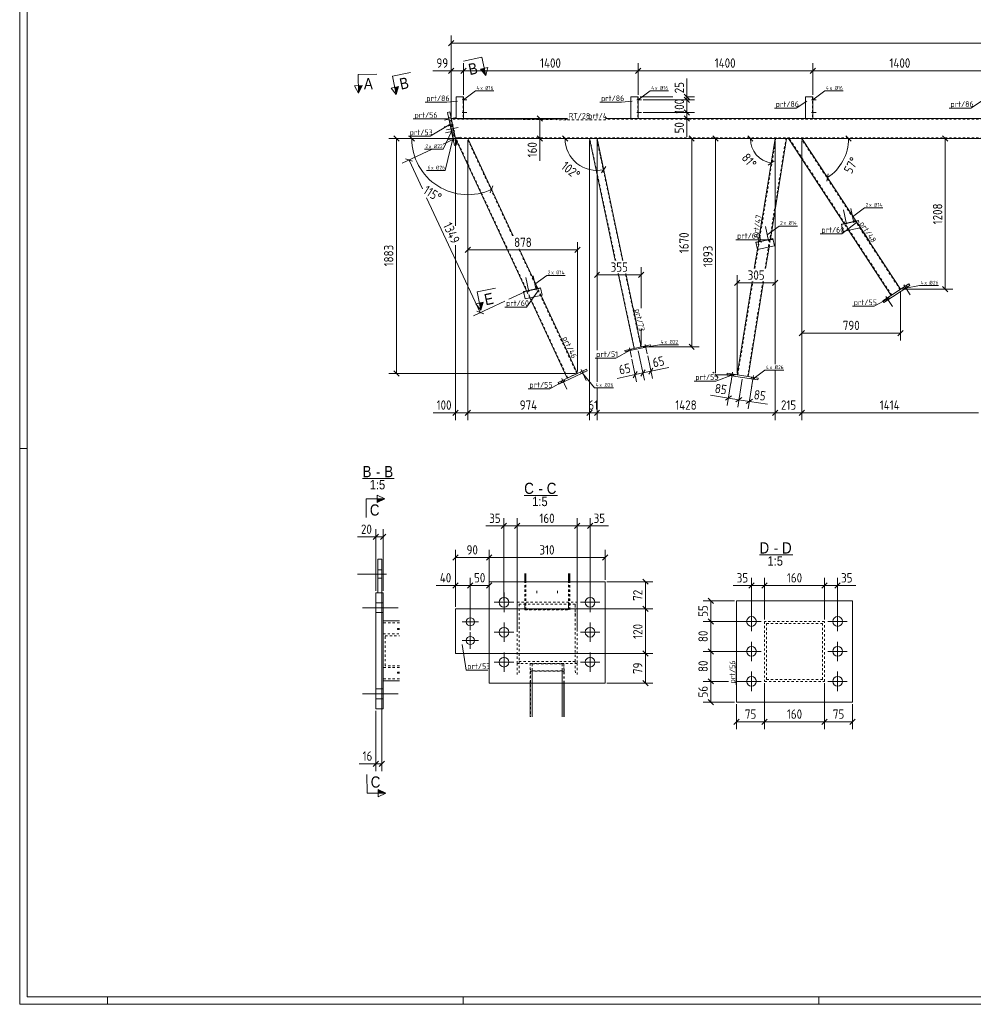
# Model space of a CAD drawing. Header units: millimetres. Extents: x 1 to 1188, y 1 to 840.
# Tile 1 of 6: x 1 to 511, y 1 to 527. Entities that reach past the tile are written whole.
import ezdxf

# ---------------------------------------------------------------- set-up
doc = ezdxf.new("R2010")
doc.units = ezdxf.units.MM
doc.header["$LTSCALE"] = 0.6
doc.linetypes.add('XKITLINE00', pattern=[0])
doc.linetypes.add('XKITLINE02', pattern=[4, 2, -2])
for name, color, linetype, lineweight in [('Bolt', 7, 'Continuous', 0), ('BoltMark', 3, 'Continuous', 0), ('DrawingSheet', 5, 'Continuous', 0), ('OtherObjectType', 1, 'Continuous', 0), ('Part', 2, 'Continuous', 0), ('PartMark', 3, 'Continuous', 0), ('Section', 6, 'Continuous', 0), ('Z-DIMENSIONS', 1, 'Continuous', 0)]:
    doc.layers.add(name, color=color, linetype=linetype, lineweight=lineweight)
doc.styles.add('ARIAL', font='ARIAL.TTF')
doc.styles.add('ISOCPEUR', font='ISOCPEUR.TTF')

msp = doc.modelspace()

# ---------------------------------------------------------------- hatches: boundary and pattern name
at = {"layer": 'Section'}
for points in [[(249.22, 501.23), (250.05, 497.32), (247.26, 500.82)], [(183.91, 491.93), (181.95, 487.91), (181.91, 491.91)], [(203.31, 491.47), (202.18, 487.15), (201.35, 491.06)], [(248.58, 376.25), (247.46, 371.92), (246.63, 375.83)], [(192.07, 271.16), (196.07, 271.17), (192.08, 269.16)], [(192.56, 115.79), (196.57, 113.81), (192.57, 113.79)]]:
    msp.add_hatch(color=6, dxfattribs=at).paths.add_polyline_path(points, flags=17)

# ---------------------------------------------------------------- linework, layer by layer
at = {"layer": 'Bolt', "color": 3, "linetype": 'XKITLINE00', "lineweight": 0}
for p, q in [((237.45, 484.32), (239.82, 484.32)), ((237.45, 484.32), (239.82, 484.32)), ((237.95, 484.85), (238.15, 484.85)), ((237.95, 484.85), (238.15, 484.85)), ((330.79, 484.32), (333.15, 484.32)), ((330.79, 484.32), (333.15, 484.32)), ((331.29, 484.85), (331.49, 484.85)), ((331.29, 484.85), (331.49, 484.85)), ((424.12, 484.32), (426.49, 484.32)), ((424.12, 484.32), (426.49, 484.32)), ((424.62, 484.85), (424.82, 484.85)), ((424.62, 484.85), (424.82, 484.85)), ((237.95, 483.79), (238.15, 483.79)), ((237.95, 483.79), (238.15, 483.79)), ((331.29, 483.79), (331.49, 483.79)), ((331.29, 483.79), (331.49, 483.79)), ((424.62, 483.79), (424.82, 483.79)), ((424.62, 483.79), (424.82, 483.79)), ((227.97, 473.54), (234.16, 474.86)), ((227.97, 473.54), (234.16, 474.86)), ((230.07, 474.88), (231.37, 475.15)), ((230.07, 474.88), (231.37, 475.15)), ((237.45, 477.65), (239.82, 477.65)), ((237.45, 477.65), (239.82, 477.65)), ((237.95, 478.19), (238.15, 478.19)), ((237.95, 478.19), (238.15, 478.19)), ((237.95, 477.12), (238.15, 477.12)), ((237.95, 477.12), (238.15, 477.12)), ((330.79, 477.65), (333.15, 477.65)), ((330.79, 477.65), (333.15, 477.65)), ((331.29, 478.19), (331.49, 478.19)), ((331.29, 478.19), (331.49, 478.19)), ((331.29, 477.12), (331.49, 477.12)), ((331.29, 477.12), (331.49, 477.12)), ((424.12, 477.65), (426.49, 477.65)), ((424.12, 477.65), (426.49, 477.65)), ((424.62, 478.19), (424.82, 478.19)), ((424.62, 478.19), (424.82, 478.19)), ((424.62, 477.12), (424.82, 477.12)), ((424.62, 477.12), (424.82, 477.12)), ((232.83, 471.02), (227.78, 469.94)), ((229.08, 468.33), (235.27, 469.64)), ((229.08, 468.33), (235.27, 469.64)), ((230.43, 473.18), (231.73, 473.46)), ((230.43, 473.18), (231.73, 473.46)), ((231.18, 469.66), (232.48, 469.94)), ((231.18, 469.66), (232.48, 469.94)), ((231.86, 471.56), (231.21, 471.42)), ((232.17, 470.12), (231.52, 469.99)), ((233.52, 467.75), (228.47, 466.68)), ((230.19, 463.11), (236.38, 464.43)), ((230.19, 463.11), (236.38, 464.43)), ((231.54, 467.96), (232.84, 468.24)), ((231.54, 467.96), (232.84, 468.24)), ((232.56, 468.3), (231.9, 468.16)), ((232.86, 466.86), (232.21, 466.73)), ((232.29, 464.44), (233.59, 464.72)), ((232.29, 464.44), (233.59, 464.72)), ((232.65, 462.75), (233.95, 463.02)), ((232.65, 462.75), (233.95, 463.02)), ((446.71, 418.67), (445.08, 426.33)), ((442.8, 417.84), (441.17, 425.5)), ((401.02, 408.96), (399.39, 416.62)), ((442.24, 418.23), (442.2, 418.42)), ((443.15, 418.42), (443.11, 418.62)), ((446.15, 419.06), (446.11, 419.26)), ((447.07, 419.25), (447.02, 419.45)), ((397.11, 408.12), (396.26, 412.11)), ((396.55, 408.52), (396.51, 408.71)), ((397.46, 408.71), (397.42, 408.91)), ((400.46, 409.35), (400.42, 409.54)), ((401.37, 409.54), (401.33, 409.74)), ((272.98, 381.74), (271.35, 389.4)), ((276.89, 382.57), (275.26, 390.23)), ((473.33, 385.42), (476.8, 380.12)), ((473.33, 385.42), (476.8, 380.12)), ((474.6, 385.06), (475.15, 384.22)), ((474.6, 385.06), (475.15, 384.22)), ((272.42, 382.13), (272.37, 382.33)), ((273.33, 382.33), (273.29, 382.52)), ((276.33, 382.96), (276.29, 383.16)), ((277.24, 383.16), (277.2, 383.35)), ((463.85, 379.22), (467.31, 373.92)), ((463.85, 379.22), (467.31, 373.92)), ((465.12, 378.85), (465.67, 378.02)), ((465.12, 378.85), (465.67, 378.02)), ((473.15, 384.11), (473.7, 383.27)), ((473.15, 384.11), (473.7, 383.27)), ((463.67, 377.91), (464.22, 377.07)), ((463.67, 377.91), (464.22, 377.07)), ((334.69, 352.64), (334.83, 351.98)), ((334.69, 352.64), (334.83, 351.98)), ((335.24, 353.6), (336.31, 348.55)), ((335.24, 353.6), (336.31, 348.55)), ((336.13, 352.94), (336.27, 352.29)), ((336.13, 352.94), (336.27, 352.29)), ((326.22, 350.83), (326.35, 350.18)), ((326.22, 350.83), (326.35, 350.18)), ((326.76, 351.8), (327.83, 346.75)), ((326.76, 351.8), (327.83, 346.75)), ((327.65, 351.14), (327.79, 350.49)), ((327.65, 351.14), (327.79, 350.49)), ((300.58, 338.91), (301.01, 338)), ((300.58, 338.91), (301.01, 338)), ((300.95, 340.18), (303.62, 334.44)), ((300.95, 340.18), (303.62, 334.44)), ((302.16, 339.64), (302.58, 338.74)), ((302.16, 339.64), (302.58, 338.74)), ((380.86, 338), (380.7, 337.02)), ((380.86, 338), (380.7, 337.02)), ((381.88, 338.85), (380.87, 332.6)), ((381.88, 338.85), (380.87, 332.6)), ((382.57, 337.73), (382.41, 336.74)), ((382.57, 337.73), (382.41, 336.74)), ((393.07, 337.05), (392.06, 330.8)), ((393.07, 337.05), (392.06, 330.8)), ((290.31, 334.12), (290.73, 333.22)), ((290.31, 334.12), (290.73, 333.22)), ((290.68, 335.39), (293.35, 329.65)), ((290.68, 335.39), (293.35, 329.65)), ((291.88, 334.85), (292.31, 333.95)), ((291.88, 334.85), (292.31, 333.95)), ((392.05, 336.2), (391.89, 335.22)), ((392.05, 336.2), (391.89, 335.22)), ((393.76, 335.93), (393.6, 334.94)), ((393.76, 335.93), (393.6, 334.94)), ((194.43, 233.12), (192.43, 233.12)), ((194.43, 233.12), (192.43, 233.12)), ((196.93, 230.92), (181.43, 230.92)), ((196.93, 230.92), (181.43, 230.92)), ((194.43, 228.72), (192.43, 228.72)), ((194.43, 228.72), (192.43, 228.72)), ((259.77, 210.65), (259.77, 221.05)), ((305.77, 210.65), (305.77, 221.05)), ((264.97, 215.85), (254.57, 215.85)), ((310.97, 215.85), (300.57, 215.85)), ((184.23, 212.92), (203.23, 212.92)), ((184.23, 212.92), (203.23, 212.92)), ((184.23, 212.92), (203.23, 212.92)), ((191.23, 215.52), (195.23, 215.52)), ((191.23, 215.52), (195.23, 215.52)), ((191.23, 215.52), (195.23, 215.52)), ((391.99, 200.39), (391.99, 210.79)), ((437.99, 200.39), (437.99, 210.79)), ((191.23, 210.32), (195.23, 210.32)), ((191.23, 210.32), (195.23, 210.32)), ((191.23, 210.32), (195.23, 210.32)), ((237.37, 205.4), (246.17, 205.4)), ((241.77, 209.8), (241.77, 201)), ((397.19, 205.59), (386.79, 205.59)), ((443.19, 205.59), (432.79, 205.59)), ((259.77, 194.65), (259.77, 205.05)), ((305.77, 194.65), (305.77, 205.05)), ((237.37, 195.4), (246.17, 195.4)), ((241.77, 199.8), (241.77, 191)), ((264.97, 199.85), (254.57, 199.85)), ((310.97, 199.85), (300.57, 199.85)), ((391.99, 184.39), (391.99, 194.79)), ((437.99, 184.39), (437.99, 194.79)), ((397.19, 189.59), (386.79, 189.59)), ((443.19, 189.59), (432.79, 189.59)), ((259.77, 178.65), (259.77, 189.05)), ((305.77, 178.65), (305.77, 189.05)), ((264.97, 183.85), (254.57, 183.85)), ((310.97, 183.85), (300.57, 183.85)), ((391.99, 168.39), (391.99, 178.79)), ((437.99, 168.39), (437.99, 178.79)), ((191.23, 169.52), (195.23, 169.52)), ((191.23, 169.52), (195.23, 169.52)), ((191.23, 169.52), (195.23, 169.52)), ((397.19, 173.59), (386.79, 173.59)), ((443.19, 173.59), (432.79, 173.59)), ((184.23, 166.92), (203.23, 166.92)), ((184.23, 166.92), (203.23, 166.92)), ((184.23, 166.92), (203.23, 166.92)), ((191.23, 164.32), (195.23, 164.32)), ((191.23, 164.32), (195.23, 164.32)), ((191.23, 164.32), (195.23, 164.32))]:
    msp.add_line(p, q, dxfattribs=at)
at = {"layer": 'Bolt', "color": 3, "linetype": 'XKITLINE02', "lineweight": 0}
for p, q in [((277.35, 221.99), (277.37, 220.52)), ((288.35, 221.99), (288.37, 220.52))]:
    msp.add_line(p, q, dxfattribs=at)
at = {"layer": 'Bolt', "color": 3, "linetype": 'XKITLINE00', "lineweight": 0}
for centre, radius in [((259.77, 215.85), 2.6), ((305.77, 215.85), 2.6), ((241.78, 205.4), 2.2), ((391.99, 205.59), 2.6), ((437.99, 205.59), 2.6), ((259.77, 199.85), 2.6), ((305.77, 199.85), 2.6), ((241.78, 195.4), 2.2), ((391.99, 189.59), 2.6), ((437.99, 189.59), 2.6), ((259.77, 183.85), 2.6), ((305.77, 183.85), 2.6), ((391.99, 173.59), 2.6), ((437.99, 173.59), 2.6)]:
    msp.add_circle(centre, radius, dxfattribs=at)
at = {"layer": 'BoltMark', "color": 4, "linetype": 'XKITLINE00', "lineweight": 0}
for p, q in [((238.12, 484.32), (244.48, 489.08)), ((244.48, 489.08), (254.27, 489.08)), ((331.45, 484.32), (337.82, 489.08)), ((337.82, 489.08), (347.61, 489.08)), ((424.79, 484.32), (431.15, 489.08)), ((431.15, 489.08), (440.94, 489.08)), ((231.67, 467.36), (227.17, 457.97)), ((232.47, 463.59), (228.33, 446.54)), ((217.2, 457.97), (227.17, 457.97)), ((218.36, 446.54), (228.33, 446.54)), ((446.03, 421.86), (452.4, 426.63)), ((452.4, 426.63), (462.19, 426.63)), ((400.34, 412.15), (406.71, 416.92)), ((406.71, 416.92), (416.5, 416.92)), ((276.21, 385.77), (282.57, 390.53)), ((282.57, 390.53), (292.36, 390.53)), ((474.42, 383.75), (481.79, 385.05)), ((481.79, 385.05), (491.92, 385.05)), ((335.55, 352.14), (342.91, 353.44)), ((342.91, 353.44), (353.05, 353.44)), ((301.79, 338.37), (308.16, 330.41)), ((392.75, 335.08), (399.11, 339.84)), ((399.11, 339.84), (409.25, 339.84)), ((308.16, 330.41), (318.29, 330.41))]:
    msp.add_line(p, q, dxfattribs=at)
at = {"layer": 'DrawingSheet', "color": 2, "linetype": 'XKITLINE00', "lineweight": 0}
for p, q in [((1, 840), (1, 1)), ((5, 298), (1, 298)), ((1, 1), (1188, 1)), ((48, 1), (48, 5)), ((238, 1), (238, 5)), ((428, 1), (428, 5))]:
    msp.add_line(p, q, dxfattribs=at)
at = {"layer": 'DrawingSheet', "color": 3, "linetype": 'XKITLINE00', "lineweight": 0}
for p, q in [((5, 836), (5, 5)), ((5, 5), (1184, 5))]:
    msp.add_line(p, q, dxfattribs=at)
at = {"layer": 'OtherObjectType', "color": 6, "linetype": 'XKITLINE00', "lineweight": 0}
for p, q in [((184.19, 281.92), (201.13, 281.92)), ((270.56, 272.98), (288.37, 272.98)), ((396.28, 241.16), (414.1, 241.16))]:
    msp.add_line(p, q, dxfattribs=at)
at = {"layer": 'Part', "color": 2, "linetype": 'XKITLINE00', "lineweight": 0}
for p, q in [((238.15, 485.99), (234.15, 485.99)), ((234.15, 485.99), (234.15, 474.32)), ((238.15, 474.32), (238.15, 485.99)), ((331.49, 485.99), (327.49, 485.99)), ((327.49, 485.99), (327.49, 474.32)), ((331.49, 474.32), (331.49, 485.99)), ((424.82, 485.99), (420.82, 485.99)), ((420.82, 485.99), (420.82, 474.32)), ((424.82, 474.32), (424.82, 485.99)), ((230.79, 477.89), (229.49, 477.62)), ((233.24, 459.95), (229.49, 477.62)), ((230.79, 477.89), (234.55, 460.23)), ((293.66, 474.32), (231.55, 474.32)), ((1012.51, 474.32), (314.06, 474.32)), ((233.82, 463.66), (1012.51, 463.66)), ((271.79, 382.2), (233.82, 463.66)), ((264.65, 411.72), (240.44, 463.66)), ((305.37, 463.66), (319.23, 398.47)), ((323.32, 398.47), (309.46, 463.66)), ((395.79, 408.56), (404.66, 463.66)), ((402.08, 409.9), (410.73, 463.66)), ((441.48, 418.27), (411.79, 463.66)), ((447.78, 419.61), (418.96, 463.66)), ((234.55, 460.23), (233.24, 459.95)), ((440.05, 417.97), (449.18, 419.91)), ((440.88, 414.05), (440.05, 417.97)), ((449.22, 419.71), (440.09, 417.77)), ((450.01, 415.99), (440.88, 414.05)), ((449.41, 418.79), (449.18, 419.91)), ((450.01, 415.99), (449.88, 416.57)), ((471.65, 383.12), (449.94, 416.3)), ((466.62, 379.84), (443.83, 414.68)), ((394.35, 408.25), (403.48, 410.2)), ((395.19, 404.34), (394.35, 408.25)), ((403.53, 410), (394.4, 408.06)), ((404.32, 406.28), (395.19, 404.34)), ((399.56, 394.2), (401.4, 405.66)), ((404.32, 406.28), (403.48, 410.2)), ((277.82, 383.48), (267.91, 404.72)), ((393.48, 394.2), (395.14, 404.54)), ((320.71, 391.47), (329.22, 351.47)), ((333.13, 352.3), (324.8, 391.47)), ((384.35, 337.44), (392.35, 387.2)), ((390.27, 336.49), (398.43, 387.2)), ((462.16, 376.92), (476.11, 386.04)), ((476.66, 385.21), (462.71, 376.08)), ((476.11, 386.04), (476.66, 385.21)), ((270.22, 381.87), (279.35, 383.81)), ((271.05, 377.96), (270.22, 381.87)), ((279.39, 383.62), (270.26, 381.67)), ((280.18, 379.9), (271.05, 377.96)), ((280.18, 379.9), (279.35, 383.81)), ((298.95, 338.15), (279.55, 379.76)), ((293.51, 335.62), (273.53, 378.48)), ((462.71, 376.08), (462.16, 376.92)), ((338.02, 353.34), (324.32, 350.43)), ((338.16, 352.69), (324.46, 349.78)), ((338.16, 352.69), (338.02, 353.34)), ((324.32, 350.43), (324.46, 349.78)), ((288.68, 333.36), (303.79, 340.4)), ((304.21, 339.5), (289.1, 332.46)), ((303.79, 340.4), (304.21, 339.5)), ((379.08, 338.29), (378.93, 337.3)), ((395.38, 334.65), (378.93, 337.3)), ((395.54, 335.64), (379.08, 338.29)), ((289.1, 332.46), (288.68, 333.36)), ((395.38, 334.65), (395.54, 335.64)), ((194.43, 238.92), (192.43, 238.92)), ((192.43, 238.92), (192.43, 220.92)), ((194.43, 238.92), (194.43, 220.92)), ((251.77, 172.67), (251.77, 226.85)), ((313.77, 226.85), (251.77, 226.85)), ((270.82, 226.85), (270.82, 231.2)), ((271.42, 226.85), (271.42, 231.2)), ((271.46, 226.85), (271.46, 231.2)), ((294.22, 226.85), (294.22, 231.2)), ((294.82, 226.85), (294.82, 231.2)), ((294.86, 226.85), (294.86, 231.2)), ((313.79, 226.85), (313.77, 226.85)), ((313.77, 226.85), (313.79, 226.85)), ((313.77, 172.67), (313.77, 226.85)), ((313.79, 172.67), (313.79, 226.85)), ((191.23, 220.92), (195.23, 220.92)), ((191.23, 158.92), (191.23, 220.92)), ((195.23, 220.92), (195.23, 158.92)), ((445.99, 216.59), (383.99, 216.59)), ((383.99, 216.59), (383.99, 162.41)), ((445.99, 162.41), (445.99, 216.59)), ((233.78, 212.4), (251.77, 212.4)), ((233.78, 188.4), (233.78, 212.4)), ((203.85, 205.92), (195.23, 205.92)), ((202.87, 201.92), (203.85, 201.92)), ((203.85, 201.32), (202.87, 201.32)), ((233.78, 188.4), (251.77, 188.4)), ((203.85, 173.92), (195.23, 173.92)), ((202.87, 178.52), (203.85, 178.52)), ((203.85, 177.92), (202.87, 177.92)), ((313.77, 172.67), (251.77, 172.67)), ((273.81, 154.7), (273.79, 172.67)), ((291.81, 154.7), (291.79, 172.67)), ((291.86, 154.7), (291.85, 172.67)), ((313.77, 172.67), (313.79, 172.67)), ((313.79, 172.67), (313.77, 172.67)), ((195.23, 158.92), (191.23, 158.92)), ((445.99, 162.41), (383.99, 162.41))]:
    msp.add_line(p, q, dxfattribs=at)
at = {"layer": 'Part', "color": 7, "linetype": 'XKITLINE02', "lineweight": 0}
for p, q in [((237.95, 485.99), (237.95, 474.32)), ((331.29, 485.99), (331.29, 474.32)), ((424.62, 485.99), (424.62, 474.32)), ((233.82, 463.66), (231.55, 474.32)), ((293.66, 473.99), (231.62, 473.99)), ((234.15, 474.32), (238.15, 474.32)), ((234.15, 474.32), (234.15, 474.32)), ((234.15, 474.32), (234.15, 474.32)), ((234.15, 474.32), (234.15, 474.32)), ((234.15, 474.32), (234.15, 474.32)), ((238.15, 474.32), (238.15, 474.32)), ((238.15, 474.32), (238.15, 474.32)), ((1012.51, 473.99), (314.06, 473.99)), ((327.49, 474.32), (331.49, 474.32)), ((327.49, 474.32), (327.49, 474.32)), ((327.49, 474.32), (327.49, 474.32)), ((327.49, 474.32), (327.49, 474.32)), ((327.49, 474.32), (327.49, 474.32)), ((331.49, 474.32), (331.49, 474.32)), ((331.49, 474.32), (331.49, 474.32)), ((420.82, 474.32), (424.82, 474.32)), ((420.82, 474.32), (420.82, 474.32)), ((420.82, 474.32), (420.82, 474.32)), ((420.82, 474.32), (420.82, 474.32)), ((420.82, 474.32), (420.82, 474.32)), ((424.82, 474.32), (424.82, 474.32)), ((424.82, 474.32), (424.82, 474.32)), ((231.53, 473.12), (230.88, 472.99)), ((232.54, 465.16), (230.88, 472.99)), ((233.19, 465.3), (231.53, 473.12)), ((233.19, 465.3), (232.54, 465.16)), ((1012.51, 463.99), (233.75, 463.99)), ((240.44, 463.66), (233.82, 463.66)), ((293.82, 335.76), (234.19, 463.66)), ((264.28, 411.72), (240.07, 463.66)), ((309.46, 463.66), (305.37, 463.66)), ((319.43, 398.47), (305.57, 463.66)), ((323.11, 398.47), (309.26, 463.66)), ((393.82, 394.2), (404.99, 463.66)), ((399.22, 394.2), (410.4, 463.66)), ((410.73, 463.66), (404.66, 463.66)), ((418.96, 463.66), (411.79, 463.66)), ((466.9, 380.02), (412.19, 463.66)), ((471.37, 382.94), (418.56, 463.66)), ((443.83, 414.68), (441.48, 418.27)), ((449.94, 416.3), (447.78, 419.61)), ((395.14, 404.54), (395.79, 408.56)), ((401.4, 405.66), (402.08, 409.9)), ((298.65, 338.01), (267.55, 404.72)), ((329.41, 351.51), (320.92, 391.47)), ((332.93, 352.26), (324.6, 391.47)), ((384.68, 337.39), (392.69, 387.2)), ((389.94, 336.54), (398.09, 387.2)), ((273.53, 378.48), (271.79, 382.2)), ((279.55, 379.76), (277.82, 383.48)), ((466.62, 379.84), (471.65, 383.12)), ((329.22, 351.47), (333.13, 352.3)), ((293.51, 335.62), (298.95, 338.15)), ((390.27, 336.49), (384.35, 337.44)), ((251.79, 226.85), (251.77, 226.85)), ((251.79, 172.67), (251.79, 226.85)), ((270.81, 214.27), (270.82, 226.85)), ((270.85, 211.77), (270.86, 231.2)), ((271.41, 214.27), (271.42, 226.85)), ((271.45, 211.9), (271.46, 226.85)), ((294.21, 214.27), (294.22, 226.85)), ((294.25, 211.9), (294.26, 231.2)), ((294.81, 214.27), (294.82, 226.85)), ((294.85, 211.77), (294.86, 226.85)), ((194.43, 220.92), (192.43, 220.92)), ((266.79, 215.91), (298.79, 215.91)), ((266.79, 183.19), (266.79, 215.91)), ((266.79, 215.91), (266.89, 209.14)), ((298.79, 215.91), (298.89, 209.12)), ((298.79, 215.91), (298.79, 183.19)), ((233.78, 188.4), (233.78, 212.4)), ((251.78, 212.4), (251.77, 212.4)), ((251.77, 212.4), (251.78, 212.4)), ((251.78, 188.4), (251.78, 212.4)), ((251.78, 188.4), (251.78, 212.4)), ((297.79, 214.88), (267.79, 214.88)), ((267.79, 214.88), (267.89, 208.12)), ((267.79, 214.88), (267.79, 184.21)), ((271.41, 214.27), (270.81, 214.27)), ((270.81, 214.27), (270.85, 211.77)), ((270.85, 211.77), (294.85, 211.77)), ((271.45, 211.9), (271.41, 214.27)), ((294.25, 211.9), (271.45, 211.9)), ((294.81, 214.27), (294.21, 214.27)), ((294.21, 214.27), (294.25, 211.9)), ((294.85, 211.77), (294.81, 214.27)), ((297.79, 184.21), (297.79, 214.88)), ((297.79, 214.88), (297.89, 208.1)), ((195.23, 173.92), (195.23, 205.92)), ((430.99, 205.59), (398.99, 205.59)), ((398.99, 205.59), (398.99, 173.59)), ((430.99, 173.59), (430.99, 205.59)), ((203.85, 204.92), (195.23, 204.92)), ((202.87, 201.92), (202.87, 201.92)), ((202.87, 201.32), (202.87, 201.92)), ((202.87, 201.92), (202.87, 201.92)), ((202.87, 201.32), (202.87, 201.32)), ((399.99, 174.59), (399.99, 204.59)), ((399.99, 204.59), (429.99, 204.59)), ((429.99, 204.59), (429.99, 174.59)), ((195.24, 180.92), (195.24, 198.92)), ((195.24, 198.92), (203.85, 198.92)), ((196.32, 181.92), (196.32, 197.92)), ((196.32, 197.92), (203.85, 197.92)), ((251.78, 188.4), (251.77, 188.4)), ((251.77, 188.4), (251.78, 188.4)), ((267.79, 184.21), (267.89, 177.45)), ((267.79, 184.21), (297.79, 184.21)), ((297.79, 184.21), (297.89, 177.43)), ((203.85, 180.92), (195.24, 180.92)), ((203.85, 181.92), (196.32, 181.92)), ((298.79, 183.19), (266.79, 183.19)), ((266.79, 183.19), (266.89, 176.43)), ((273.79, 183.19), (273.85, 179.06)), ((291.79, 183.19), (273.79, 183.19)), ((273.79, 172.67), (273.79, 183.19)), ((273.85, 179.06), (273.87, 154.7)), ((273.85, 179.06), (291.85, 179.06)), ((274.84, 179.29), (274.79, 182.96)), ((274.79, 182.96), (274.81, 154.7)), ((274.79, 182.96), (290.79, 182.96)), ((290.84, 179.29), (274.84, 179.29)), ((274.84, 179.29), (274.86, 154.7)), ((290.79, 182.96), (290.81, 154.7)), ((290.79, 182.96), (290.84, 179.29)), ((290.84, 179.29), (290.86, 154.7)), ((291.85, 179.06), (291.79, 183.19)), ((291.79, 172.67), (291.79, 183.19)), ((291.85, 172.67), (291.85, 179.06)), ((298.79, 183.19), (298.89, 176.4)), ((203.85, 174.92), (195.23, 174.92)), ((202.87, 178.52), (202.87, 178.52)), ((202.87, 177.92), (202.87, 178.52)), ((202.87, 178.52), (202.87, 178.52)), ((202.87, 177.92), (202.87, 177.92)), ((429.99, 174.59), (399.99, 174.59)), ((251.77, 172.67), (251.79, 172.67)), ((398.99, 173.59), (430.99, 173.59))]:
    msp.add_line(p, q, dxfattribs=at)
at = {"layer": 'PartMark', "color": 7, "linetype": 'XKITLINE00', "lineweight": 0}
for p, q in [((217.66, 483.09), (229.18, 483.09)), ((234.97, 483.63), (229.18, 483.09)), ((311, 483.09), (322.51, 483.09)), ((328.31, 483.63), (322.51, 483.09)), ((404.33, 479.98), (415.84, 479.98)), ((421.64, 483.63), (415.84, 479.98)), ((497.67, 479.98), (509.18, 479.98)), ((514.97, 483.63), (509.18, 479.98)), ((211.31, 474.14), (222.82, 474.14)), ((230.55, 474.17), (222.82, 474.14)), ((231.37, 471.47), (220.29, 464.87)), ((208.78, 464.87), (220.29, 464.87)), ((395.89, 409.8), (397.76, 421.42)), ((448.13, 418.8), (440.25, 412.76)), ((448.73, 418.34), (455.17, 408.49)), ((428.74, 412.76), (440.25, 412.76)), ((383.69, 409.61), (395.21, 409.61)), ((403.54, 409.73), (395.21, 409.61)), ((278.43, 382.77), (271.77, 373.6)), ((260.26, 373.6), (271.77, 373.6)), ((446.01, 374.04), (457.52, 374.04)), ((465.25, 378.21), (457.52, 374.04)), ((328.88, 372.78), (331.27, 361.52)), ((290.1, 357.38), (295.07, 346.71)), ((327.16, 350.52), (319.43, 346.35)), ((308.43, 346.35), (319.43, 346.35)), ((382.33, 337.53), (372.89, 334.07)), ((291.96, 334.14), (284.23, 329.97)), ((361.38, 334.07), (372.89, 334.07)), ((272.72, 329.97), (284.23, 329.97)), ((237.44, 193.26), (239.54, 179.56)), ((239.54, 179.56), (251.06, 179.56)), ((383.89, 171.81), (383.89, 183.32))]:
    msp.add_line(p, q, dxfattribs=at)
at = {"layer": 'PartMark', "color": 7, "linetype": 'XKITLINE02', "lineweight": 0}
for p, q in [((231.55, 474.32), (293.66, 473.69)), ((293.66, 473.69), (314.06, 473.69))]:
    msp.add_line(p, q, dxfattribs=at)
at = {"layer": 'Section', "color": 6, "linetype": 'XKITLINE00', "lineweight": 0}
for p, q in [((247.97, 507.1), (238.19, 505.02)), ((247.97, 507.1), (250.05, 497.32)), ((247.26, 500.82), (251.17, 501.65)), ((250.05, 497.32), (247.26, 500.82)), ((251.17, 501.65), (250.05, 497.32)), ((181.85, 497.91), (191.85, 498.01)), ((181.85, 497.91), (181.95, 487.91)), ((200.1, 496.93), (209.88, 499.01)), ((200.1, 496.93), (202.18, 487.15)), ((183.91, 491.93), (179.91, 491.89)), ((181.95, 487.91), (179.91, 491.89)), ((181.95, 487.91), (183.91, 491.93)), ((203.31, 491.47), (199.39, 490.64)), ((202.18, 487.15), (199.39, 490.64)), ((202.18, 487.15), (203.31, 491.47)), ((245.38, 381.7), (255.16, 383.78)), ((245.38, 381.7), (247.46, 371.92)), ((248.58, 376.25), (244.67, 375.42)), ((247.46, 371.92), (244.67, 375.42)), ((247.46, 371.92), (248.58, 376.25)), ((186.07, 271.14), (196.07, 271.17)), ((186.07, 271.14), (186.1, 261.14)), ((192.08, 269.16), (192.07, 273.16)), ((192.07, 273.16), (196.07, 271.17)), ((196.07, 271.17), (192.08, 269.16)), ((186.57, 113.78), (186.54, 123.78)), ((196.57, 113.81), (192.56, 115.79)), ((192.56, 115.79), (192.57, 111.79)), ((186.57, 113.78), (196.57, 113.81)), ((196.57, 113.81), (192.57, 111.79))]:
    msp.add_line(p, q, dxfattribs=at)
at = {"layer": 'Z-DIMENSIONS', "color": 7, "linetype": 'XKITLINE00', "lineweight": 0}
for p, q in [((232.96, 516.11), (230.14, 513.28)), ((231.55, 475.32), (231.55, 518.79)), ((231.55, 514.69), (1012.51, 514.69)), ((231.55, 499.92), (221.78, 499.92)), ((231.55, 499.92), (221.78, 499.92)), ((232.96, 501.34), (230.14, 498.51)), ((231.55, 475.32), (231.55, 504.02)), ((231.55, 499.92), (238.15, 499.92)), ((239.57, 501.34), (236.74, 498.51)), ((239.57, 501.34), (236.74, 498.51)), ((238.15, 486.99), (238.15, 504.02)), ((238.15, 486.99), (238.15, 504.02)), ((238.15, 499.92), (331.49, 499.92)), ((332.9, 501.34), (330.07, 498.51)), ((332.9, 501.34), (330.07, 498.51)), ((331.49, 486.99), (331.49, 504.02)), ((331.49, 486.99), (331.49, 504.02)), ((331.49, 499.92), (424.82, 499.92)), ((426.23, 501.34), (423.41, 498.51)), ((426.23, 501.34), (423.41, 498.51)), ((424.82, 486.99), (424.82, 504.02)), ((424.82, 486.99), (424.82, 504.02)), ((424.82, 499.92), (518.15, 499.92)), ((357.52, 485.99), (357.52, 495.75)), ((357.52, 485.99), (357.52, 495.75)), ((332.49, 485.99), (349.92, 485.99)), ((334.17, 484.32), (361.52, 484.32)), ((334.17, 484.32), (349.92, 484.32)), ((356.11, 487.4), (358.94, 484.57)), ((356.11, 485.74), (358.94, 482.91)), ((356.92, 485.99), (361.52, 485.99)), ((356.92, 484.92), (358.94, 482.91)), ((356.92, 484.32), (361.52, 484.32)), ((357.52, 484.32), (357.52, 485.99)), ((357.52, 477.66), (357.52, 484.32)), ((356.11, 479.07), (358.94, 476.24)), ((253.94, 474.32), (282.94, 474.32)), ((277.53, 475.74), (280.35, 472.91)), ((278.94, 463.66), (278.94, 474.32)), ((332.49, 474.32), (361.52, 474.32)), ((334.17, 477.66), (349.92, 477.66)), ((334.17, 477.66), (361.52, 477.66)), ((356.11, 475.73), (358.94, 472.91)), ((356.92, 478.26), (358.94, 476.24)), ((356.92, 477.66), (361.52, 477.66)), ((357.52, 474.32), (357.52, 477.66)), ((357.52, 474.32), (357.52, 464.55)), ((357.52, 474.32), (357.52, 464.55)), ((286.01, 463.66), (198.15, 463.66)), ((200.83, 465.07), (203.66, 462.24)), ((202.25, 338.15), (202.25, 463.66)), ((209.24, 464.87), (211.86, 462.24)), ((210.45, 463.66), (240.44, 463.66)), ((232.9, 463.3), (227.17, 460.63)), ((253.11, 436.48), (240.44, 463.66)), ((260.78, 463.66), (282.94, 463.66)), ((277.53, 465.07), (280.35, 462.24)), ((278.94, 463.66), (278.94, 451.74)), ((278.94, 463.66), (278.94, 451.74)), ((291, 465.07), (293.83, 462.24)), ((292.41, 463.66), (309.46, 463.66)), ((313, 446.98), (309.46, 463.66)), ((355.88, 463.66), (364.03, 463.66)), ((358.61, 465.07), (361.44, 462.24)), ((360.03, 352.3), (360.03, 463.66)), ((383.35, 463.66), (368.71, 463.66)), ((371.4, 465.07), (374.23, 462.24)), ((372.81, 338.27), (372.81, 463.66)), ((389.97, 465.07), (392.79, 462.24)), ((403.66, 463.66), (391.38, 463.66)), ((391.38, 463.66), (404.66, 463.66)), ((402.55, 450.55), (404.66, 463.66)), ((443.88, 463.66), (418.96, 463.66)), ((432.6, 442.8), (418.96, 463.66)), ((445.3, 462.24), (442.47, 465.07)), ((472.65, 463.66), (499.52, 463.66)), ((494.11, 465.07), (496.94, 462.24)), ((495.52, 383.12), (495.52, 463.66)), ((221.45, 457.97), (205.42, 450.49)), ((233.8, 462.73), (233.8, 417.07)), ((240.44, 462.66), (240.44, 313.14)), ((240.44, 462.66), (240.44, 313.14)), ((240.44, 462.66), (240.44, 400.12)), ((240.86, 462.75), (253.11, 436.48)), ((305.37, 462.66), (305.37, 324.74)), ((305.37, 462.66), (305.37, 313.14)), ((309.46, 462.66), (309.46, 350.55)), ((309.46, 462.66), (309.46, 350.55)), ((309.46, 462.66), (309.46, 386.87)), ((309.67, 462.68), (313, 446.98)), ((404.66, 462.66), (404.66, 343.04)), ((404.66, 462.66), (404.66, 343.04)), ((404.66, 462.66), (404.66, 382.6)), ((418.96, 462.66), (418.96, 313.14)), ((418.96, 462.66), (418.96, 313.14)), ((418.96, 462.66), (418.96, 355.7)), ((419.51, 462.82), (432.6, 442.8)), ((210.92, 451.5), (207.17, 452.87)), ((209.05, 452.18), (216.25, 436.74)), ((311.91, 445.3), (314.09, 448.66)), ((400.93, 449.38), (404.17, 451.72)), ((432.2, 440.84), (433.01, 444.76)), ((252.43, 434.6), (253.8, 438.36)), ((218.44, 432.04), (247.05, 370.67)), ((233.8, 406.61), (233.8, 313.14)), ((241.85, 405.54), (239.02, 402.71)), ((300.37, 405.54), (297.54, 402.71)), ((298.95, 339.15), (298.95, 408.22)), ((240.44, 404.12), (298.95, 404.12)), ((333.13, 372.99), (333.13, 394.97)), ((310.87, 392.28), (308.05, 389.46)), ((309.46, 390.87), (333.13, 390.87)), ((334.54, 392.28), (331.71, 389.46)), ((384.35, 338.44), (384.35, 390.7)), ((385.76, 388.01), (382.94, 385.18)), ((384.35, 386.6), (404.66, 386.6)), ((406.07, 388.01), (403.24, 385.18)), ((494.11, 384.54), (496.94, 381.71)), ((270.89, 381.78), (262.35, 377.8)), ((471.65, 382.12), (471.65, 355.7)), ((472.65, 383.12), (499.52, 383.12)), ((260.26, 376.83), (243.42, 368.98)), ((248.93, 369.98), (245.17, 371.35)), ((333.13, 353.3), (333.13, 361.91)), ((420.37, 361.11), (417.55, 358.28)), ((418.96, 359.7), (471.65, 359.7)), ((473.06, 361.11), (470.23, 358.28)), ((358.61, 353.72), (361.44, 350.89)), ((331.52, 350.26), (334.86, 334.53)), ((331.52, 350.26), (334.86, 334.53)), ((334.13, 352.3), (364.03, 352.3)), ((336.52, 347.57), (339.1, 335.43)), ((309.46, 346.35), (309.46, 333.61)), ((309.46, 346.35), (309.46, 333.61)), ((328.04, 345.77), (330.62, 333.63)), ((297.95, 338.15), (198.15, 338.15)), ((200.83, 339.56), (203.66, 336.74)), ((329.79, 337.54), (320.24, 335.51)), ((329.79, 337.54), (320.24, 335.51)), ((330.88, 339.22), (328.7, 335.87)), ((329.79, 337.54), (334.03, 338.45)), ((335.12, 340.12), (332.94, 336.77)), ((335.12, 340.12), (332.94, 336.77)), ((334.03, 338.45), (338.27, 339.35)), ((339.36, 341.02), (337.18, 337.67)), ((338.27, 339.35), (347.82, 341.38)), ((338.27, 339.35), (347.82, 341.38)), ((371.4, 338.86), (371.99, 338.27)), ((383.35, 337.44), (372.89, 337.44)), ((372.89, 337.36), (374.23, 336.03)), ((404.66, 339.84), (404.66, 313.14)), ((404.66, 339.84), (404.66, 313.14)), ((380.98, 333.26), (379.01, 321.06)), ((386.99, 334.99), (384.61, 320.16)), ((386.99, 334.99), (384.61, 320.16)), ((309.46, 330.41), (309.46, 313.14)), ((309.46, 330.41), (309.46, 324.74)), ((379.65, 325.01), (370.01, 326.56)), ((379.65, 325.01), (370.01, 326.56)), ((392.16, 331.46), (390.2, 319.26)), ((381.27, 326.18), (378.03, 323.84)), ((379.65, 325.01), (385.24, 324.11)), ((386.86, 325.28), (383.62, 322.94)), ((386.86, 325.28), (383.62, 322.94)), ((385.24, 324.11), (390.84, 323.21)), ((392.46, 324.38), (389.22, 322.04)), ((390.84, 323.21), (400.48, 321.66)), ((390.84, 323.21), (400.48, 321.66)), ((233.8, 317.14), (221.89, 317.14)), ((233.8, 317.14), (221.89, 317.14)), ((235.22, 318.55), (232.39, 315.72)), ((233.8, 317.14), (240.44, 317.14)), ((241.85, 318.55), (239.02, 315.72)), ((241.85, 318.55), (239.02, 315.72)), ((240.44, 317.14), (305.37, 317.14)), ((306.78, 318.55), (303.96, 315.72)), ((305.97, 317.74), (303.96, 315.72)), ((305.37, 317.74), (305.37, 313.14)), ((305.37, 317.14), (309.46, 317.14)), ((310.87, 318.55), (308.05, 315.72)), ((310.06, 317.74), (308.05, 315.72)), ((309.46, 317.74), (309.46, 313.14)), ((309.46, 317.14), (404.66, 317.14)), ((406.07, 318.55), (403.24, 315.72)), ((406.07, 318.55), (403.24, 315.72)), ((404.66, 317.14), (418.96, 317.14)), ((420.37, 318.55), (417.55, 315.72)), ((420.37, 318.55), (417.55, 315.72)), ((418.96, 317.14), (513.25, 317.14)), ((261.16, 258.04), (258.33, 255.21)), ((259.75, 216.85), (259.75, 260.73)), ((268.19, 258.04), (265.36, 255.21)), ((268.19, 258.04), (265.36, 255.21)), ((266.78, 201.25), (266.78, 260.73)), ((266.78, 201.25), (266.78, 260.73)), ((300.19, 258.04), (297.36, 255.21)), ((300.19, 258.04), (297.36, 255.21)), ((298.78, 201.25), (298.78, 260.73)), ((298.78, 201.25), (298.78, 260.73)), ((307.21, 258.04), (304.39, 255.21)), ((305.8, 216.85), (305.8, 260.73)), ((191.23, 221.92), (191.23, 254.9)), ((195.23, 221.92), (195.23, 254.9)), ((259.75, 256.63), (249.98, 256.63)), ((259.75, 256.63), (249.98, 256.63)), ((259.75, 256.63), (266.78, 256.63)), ((266.78, 256.63), (298.78, 256.63)), ((298.78, 256.63), (305.8, 256.63)), ((305.8, 256.63), (315.57, 256.63)), ((305.8, 256.63), (315.57, 256.63)), ((191.23, 250.8), (181.46, 250.8)), ((191.23, 250.8), (181.46, 250.8)), ((192.64, 252.22), (189.82, 249.39)), ((191.23, 250.8), (195.23, 250.8)), ((196.64, 252.22), (193.82, 249.39)), ((233.78, 213.4), (233.78, 243.84)), ((251.78, 227.85), (251.78, 243.84)), ((251.78, 227.85), (251.78, 243.84)), ((313.78, 227.85), (313.78, 243.84)), ((194.43, 237.92), (194.43, 125.56)), ((235.2, 241.16), (232.37, 238.33)), ((233.78, 239.74), (251.78, 239.74)), ((253.19, 241.16), (250.36, 238.33)), ((253.19, 241.16), (250.36, 238.33)), ((251.78, 239.74), (313.78, 239.74)), ((315.19, 241.16), (312.36, 238.33)), ((233.78, 213.4), (233.78, 228.94)), ((241.75, 206.4), (241.75, 228.94)), ((241.75, 206.4), (241.75, 228.94)), ((251.77, 213.4), (251.77, 228.94)), ((314.78, 226.85), (339.35, 226.85)), ((333.93, 228.26), (336.76, 225.44)), ((335.35, 212.4), (335.35, 226.85)), ((391.99, 206.59), (391.99, 228.91)), ((398.99, 206.59), (398.99, 228.91)), ((398.99, 206.59), (398.99, 228.91)), ((430.99, 206.59), (430.99, 228.91)), ((430.99, 206.59), (430.99, 228.91)), ((437.99, 206.59), (437.99, 228.91)), ((233.78, 224.84), (223.59, 224.84)), ((233.78, 224.84), (223.59, 224.84)), ((235.2, 226.26), (232.37, 223.43)), ((233.78, 224.84), (241.75, 224.84)), ((243.17, 226.26), (240.34, 223.43)), ((242.76, 225.84), (240.34, 223.43)), ((241.75, 224.84), (251.77, 224.84)), ((253.19, 226.26), (250.36, 223.43)), ((391.99, 224.81), (382.22, 224.81)), ((391.99, 224.81), (382.22, 224.81)), ((393.4, 226.22), (390.57, 223.39)), ((391.99, 224.81), (398.99, 224.81)), ((400.4, 226.22), (397.57, 223.39)), ((400.4, 226.22), (397.57, 223.39)), ((398.99, 224.81), (430.99, 224.81)), ((432.4, 226.22), (429.57, 223.39)), ((432.4, 226.22), (429.57, 223.39)), ((430.99, 224.81), (437.99, 224.81)), ((439.4, 226.22), (436.57, 223.39)), ((437.99, 224.81), (447.75, 224.81)), ((437.99, 224.81), (447.75, 224.81)), ((382.99, 216.59), (366.13, 216.59)), ((368.82, 218.01), (371.65, 215.18)), ((370.23, 205.59), (370.23, 216.59)), ((234.78, 212.4), (339.35, 212.4)), ((234.78, 212.4), (339.35, 212.4)), ((333.93, 213.81), (336.76, 210.98)), ((333.93, 213.81), (336.76, 210.98)), ((335.35, 188.4), (335.35, 212.4)), ((390.99, 205.59), (366.13, 205.59)), ((390.99, 205.59), (366.13, 205.59)), ((368.82, 207.01), (371.65, 204.18)), ((368.82, 207.01), (371.65, 204.18)), ((370.23, 189.59), (370.23, 205.59)), ((333.93, 189.81), (336.76, 186.98)), ((333.93, 189.81), (336.76, 186.98)), ((390.99, 189.59), (366.13, 189.59)), ((390.99, 189.59), (366.13, 189.59)), ((368.82, 191.01), (371.65, 188.18)), ((368.82, 191.01), (371.65, 188.18)), ((370.23, 173.59), (370.23, 189.59)), ((234.78, 188.4), (339.35, 188.4)), ((234.78, 188.4), (339.35, 188.4)), ((335.35, 172.67), (335.35, 188.4)), ((333.93, 174.09), (336.76, 171.26)), ((368.82, 175.01), (371.65, 172.18)), ((368.82, 175.01), (371.65, 172.18)), ((314.77, 172.67), (339.35, 172.67)), ((379.69, 173.59), (366.13, 173.59)), ((379.69, 173.59), (366.13, 173.59)), ((370.23, 162.41), (370.23, 173.59)), ((390.99, 173.59), (383.89, 173.59)), ((390.99, 173.59), (383.89, 173.59)), ((398.99, 172.59), (398.99, 147.99)), ((398.99, 172.59), (398.99, 147.99)), ((430.99, 172.59), (430.99, 147.99)), ((430.99, 172.59), (430.99, 147.99)), ((368.82, 163.83), (371.65, 161)), ((191.23, 157.92), (191.23, 125.56)), ((382.99, 162.41), (366.13, 162.41)), ((383.99, 161.41), (383.99, 147.99)), ((445.99, 161.41), (445.99, 147.99)), ((385.4, 153.4), (382.57, 150.57)), ((400.4, 153.4), (397.57, 150.57)), ((400.4, 153.4), (397.57, 150.57)), ((432.4, 153.4), (429.57, 150.57)), ((432.4, 153.4), (429.57, 150.57)), ((447.4, 153.4), (444.57, 150.57)), ((383.99, 151.99), (398.99, 151.99)), ((398.99, 151.99), (430.99, 151.99)), ((430.99, 151.99), (445.99, 151.99)), ((191.23, 129.56), (182.32, 129.56)), ((191.23, 129.56), (182.32, 129.56)), ((192.64, 130.97), (189.82, 128.15)), ((191.23, 129.56), (194.43, 129.56)), ((195.84, 130.97), (193.01, 128.15))]:
    msp.add_line(p, q, dxfattribs=at)
for centre, radius, start, end in [((240.44, 463.66), 29.99, 180, 294.9959), ((309.46, 463.66), 17.05, 180, 281.9996), ((404.66, 463.66), 13.28, 180, 260.8603), ((418.96, 463.66), 24.92, 303.1936, 360)]:
    msp.add_arc(centre, radius, start, end, dxfattribs=at)
at = {"layer": 'Z-DIMENSIONS', "color": 3}
for p in [(231.55, 514.69), (231.55, 499.92), (238.15, 499.92), (238.15, 499.92), (331.49, 499.92), (331.49, 499.92), (424.82, 499.92), (424.82, 499.92), (357.52, 485.99), (357.52, 484.32), (357.52, 484.32), (278.94, 474.32), (357.52, 477.66), (357.52, 477.66), (357.52, 474.32), (202.25, 463.66), (278.94, 463.66), (360.03, 463.66), (372.81, 463.66), (495.52, 463.66), (209.05, 452.18), (240.44, 404.12), (298.95, 404.12), (309.46, 390.87), (333.13, 390.87), (384.35, 386.6), (404.66, 386.6), (495.52, 383.12), (247.05, 370.67), (418.96, 359.7), (471.65, 359.7), (360.03, 352.3), (202.25, 338.15), (329.79, 337.54), (334.03, 338.45), (334.03, 338.45), (338.27, 339.35), (372.81, 337.44), (379.65, 325.01), (385.24, 324.11), (385.24, 324.11), (390.84, 323.21), (233.8, 317.14), (240.44, 317.14), (240.44, 317.14), (305.37, 317.14), (305.37, 317.14), (309.46, 317.14), (309.46, 317.14), (404.66, 317.14), (404.66, 317.14), (418.96, 317.14), (418.96, 317.14), (259.75, 256.63), (266.78, 256.63), (266.78, 256.63), (298.78, 256.63), (298.78, 256.63), (305.8, 256.63), (191.23, 250.8), (195.23, 250.8), (233.78, 239.74), (251.78, 239.74), (251.78, 239.74), (313.78, 239.74), (335.35, 226.85), (233.78, 224.84), (241.75, 224.84), (241.75, 224.84), (251.77, 224.84), (391.99, 224.81), (398.99, 224.81), (398.99, 224.81), (430.99, 224.81), (430.99, 224.81), (437.99, 224.81), (370.23, 216.59), (335.35, 212.4), (335.35, 212.4), (370.23, 205.59), (370.23, 205.59), (370.23, 189.59), (370.23, 189.59), (335.35, 188.4), (335.35, 188.4), (335.35, 172.67), (370.23, 173.59), (370.23, 173.59), (370.23, 162.41), (383.99, 151.99), (398.99, 151.99), (398.99, 151.99), (430.99, 151.99), (430.99, 151.99), (445.99, 151.99), (191.23, 129.56), (194.43, 129.56)]:
    msp.add_point(p, dxfattribs=at)
at = {"layer": 'Z-DIMENSIONS', "color": 7}
for p in [(210.45, 463.66), (292.41, 463.66), (391.38, 463.66), (443.88, 463.66), (402.55, 450.55), (313, 446.98), (432.6, 442.8), (253.11, 436.48)]:
    msp.add_point(p, dxfattribs=at)

# ---------------------------------------------------------------- texts
at = {"layer": 'BoltMark', "color": 4, "style": 'ISOCPEUR', "width": 0.85}
for s, p in [('4', (245.08, 489.68)), ('x Ø', (247.06, 489.68)), ('16', (251.61, 489.68)), ('4', (338.42, 489.68)), ('x Ø', (340.39, 489.68)), ('16', (344.95, 489.68)), ('4', (431.75, 489.68)), ('x Ø', (433.73, 489.68)), ('16', (438.28, 489.68)), ('2', (217.8, 458.57)), ('x Ø', (219.61, 458.57)), ('22', (224.16, 458.57)), ('6', (218.96, 447.14)), ('x Ø', (220.77, 447.14)), ('26', (225.32, 447.14)), ('2', (453, 427.23)), ('x Ø', (454.8, 427.23)), ('14', (459.35, 427.23)), ('2', (407.31, 417.52)), ('x Ø', (409.11, 417.52)), ('14', (413.66, 417.52)), ('2', (283.17, 391.13)), ('x Ø', (284.98, 391.13)), ('14', (289.53, 391.13)), ('4', (482.39, 385.65)), ('x Ø', (484.36, 385.65)), ('26', (488.92, 385.65)), ('4', (343.51, 354.04)), ('x Ø', (345.49, 354.04)), ('22', (350.04, 354.04)), ('4', (399.71, 340.44)), ('x Ø', (401.69, 340.44)), ('26', (406.24, 340.44)), ('4', (308.76, 331.01)), ('x Ø', (310.73, 331.01)), ('26', (315.28, 331.01))]:
    msp.add_text(s, height=2, dxfattribs=at).set_placement(p)
at = {"layer": 'OtherObjectType', "color": 6, "style": 'ARIAL', "width": 0.85}
for s, height, p in [('B', 6, (184.19, 282.67)), ('-', 6, (191.33, 282.67)), ('B', 6, (195.79, 282.67)), ('1:5', 5, (188.02, 276.17)), ('C', 6, (270.56, 273.73)), ('C', 6, (282.6, 273.73)), ('-', 6, (278.13, 273.73)), ('1:5', 5, (274.83, 267.23)), ('D', 6, (396.28, 241.91)), ('D', 6, (408.32, 241.91)), ('-', 6, (403.86, 241.91)), ('1:5', 5, (400.56, 235.41))]:
    msp.add_text(s, height=height, dxfattribs=at).set_placement(p)
at = {"layer": 'PartMark', "color": 3, "style": 'ISOCPEUR', "width": 0.85}
for s, p in [('prt/86', (218.26, 483.69)), ('prt/86', (311.6, 483.69)), ('prt/86', (404.93, 480.58)), ('prt/86', (498.27, 480.58)), ('prt/56', (211.91, 474.74)), ('prt/4', (304.7, 474.29)), ('prt/53', (209.38, 465.47)), ('prt/60', (429.34, 413.36)), ('prt/60', (384.29, 410.21)), ('prt/60', (260.86, 374.2)), ('prt/55', (446.61, 374.64)), ('prt/51', (309.03, 346.95)), ('prt/55', (361.98, 334.67)), ('prt/55', (273.32, 330.57)), ('prt/53', (240.14, 180.16))]:
    msp.add_text(s, height=3, dxfattribs=at).set_placement(p)
at = {"layer": 'PartMark', "color": 1, "style": 'ISOCPEUR', "width": 0.85}
msp.add_text('RT/28', height=3, dxfattribs=at).set_placement((294.26, 474.29))
at = {"layer": 'PartMark', "color": 3, "style": 'ISOCPEUR', "width": 0.85}
for s, rotation, p in [('prt/47', 80.8615, (395.39, 410.49)), ('prt/48', -56.8088, (449.56, 418.16)), ('prt/73', -78.0025, (329.59, 372.32)), ('prt/46', -65.0021, (290.9, 357.09)), ('prt/56', 90.0002, (383.29, 172.41))]:
    msp.add_text(s, height=3, rotation=rotation, dxfattribs=at).set_placement(p)
at = {"layer": 'Section', "color": 6, "style": 'ARIAL', "width": 0.85}
for s, rotation, p in [('B', 11.9977, (241.48, 497.54)), ('A', 0.5672, (184.93, 489.94)), ('B', 11.9977, (204.7, 489.73)), ('E', 11.9977, (249.98, 374.5)), ('C', 0.1833, (188.1, 262.15)), ('C', 0.1833, (188.56, 116.78))]:
    msp.add_text(s, height=6, rotation=rotation, dxfattribs=at).set_placement(p)
at = {"layer": 'Z-DIMENSIONS', "color": 3, "style": 'ISOCPEUR', "width": 0.85}
for s, p in [('99', (223.66, 501.52)), ('1400', (279.02, 501.52)), ('1400', (372.35, 501.52)), ('1400', (465.69, 501.52)), ('878', (265.18, 405.72)), ('355', (316.78, 392.47)), ('305', (389.99, 388.2)), ('790', (440.79, 361.3)), ('100', (223.76, 318.74)), ('974', (268.18, 318.74)), ('61', (304.84, 318.74)), ('1428', (351.26, 318.74)), ('215', (407.73, 318.74)), ('1414', (460.52, 318.74)), ('35', (251.86, 258.23)), ('160', (278.69, 258.23)), ('35', (307.67, 258.23)), ('20', (183.34, 252.4)), ('90', (239.77, 241.34)), ('310', (278.7, 241.34)), ('40', (225.46, 226.44)), ('50', (243.76, 226.44)), ('35', (384.1, 226.41)), ('160', (410.91, 226.41)), ('35', (439.86, 226.41)), ('75', (388.48, 153.59)), ('160', (410.91, 153.59)), ('75', (435.48, 153.59)), ('16', (184.2, 131.16))]:
    msp.add_text(s, height=5, dxfattribs=at).set_placement(p)
for s, rotation, p in [('25', 90.0002, (355.92, 487.86)), ('100', 90.0002, (355.92, 476.91)), ('50', 90.0002, (355.92, 466.43)), ('160', 90.0002, (277.34, 453.62)), ('81°', -49.5723, (386.33, 453.13)), ('57°', 61.5987, (445.44, 444.45)), ('102°', -39.0012, (289.84, 447.96)), ('115°', -32.5039, (216.13, 434.7)), ('1208', 90.0002, (493.92, 417.81)), ('1349', -65.0021, (227.05, 417.36)), ('1670', 90.0002, (358.43, 402.39)), ('1883', 90.0002, (200.65, 395.32)), ('1893', 90.0002, (371.21, 394.96)), ('65', 11.9977, (339.77, 341.3)), ('65', 11.9977, (321.74, 337.47)), ('85', -9.1387, (372.11, 327.84)), ('85', -9.1387, (392.94, 324.49)), ('72', 90.0002, (333.75, 216.62)), ('55', 90.0002, (368.63, 208.08)), ('120', 90.0002, (333.75, 196.32)), ('80', 90.0002, (368.63, 194.58)), ('80', 90.0002, (368.63, 178.58)), ('79', 90.0002, (333.75, 177.53)), ('56', 90.0002, (368.63, 164.99))]:
    msp.add_text(s, height=5, rotation=rotation, dxfattribs=at).set_placement(p)

doc.saveas('drawing.dxf')
